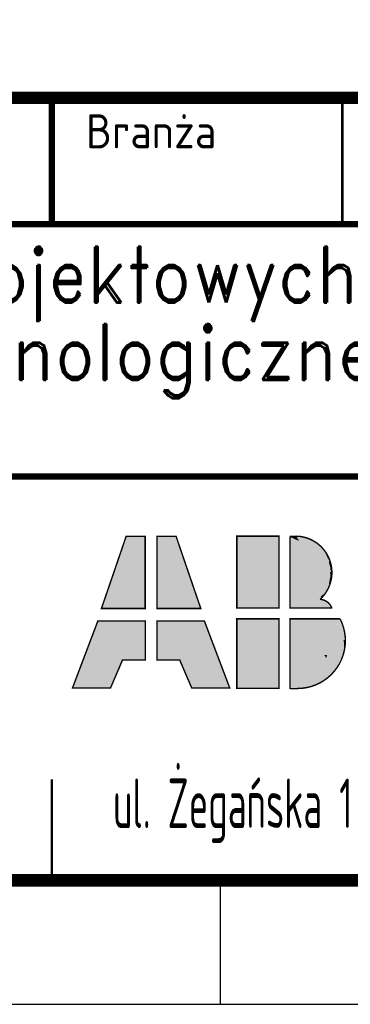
# Model space of a CAD drawing. Header units: millimetres. Extents: x 472 to 1299, y 510 to 798.
# Tile 29 of 69: x 747 to 760, y 510 to 550. Entities that reach past the tile are written whole.
import ezdxf
from ezdxf.enums import TextEntityAlignment as Align

# ---------------------------------------------------------------- set-up
doc = ezdxf.new("R2010")
doc.units = ezdxf.units.MM
doc.header["$LTSCALE"] = 4
doc.linetypes.add('AUSGEZOGEN', pattern=[0])
doc.linetypes.add('DOT2', pattern=[0.125, 0, -0.125])
doc.layers.add('Ramka', color=7, linetype='Continuous')
doc.styles.add('ROMAND', font='romand')
doc.styles.get("Standard").update_dxf_attribs({"font": 'ISOCP.SHX'})

# ---------------------------------------------------------------- blocks, each defined once
blk = doc.blocks.new('*U8')
at = {"color": 1, "linetype": 'AUSGEZOGEN'}
for points in [[(23.26, 21.61), (23.26, 13.68), (26.47, 20.73)], [(26.47, 20.73), (23.26, 13.68), (27.92, 17.73)], [(27.92, 17.73), (23.26, 13.68), (26.63, 14.66)], [(26.63, 14.66), (23.26, 13.68), (27.4, 14.36)], [(27.4, 14.36), (23.26, 13.68), (27.89, 13.68)]]:
    blk.add_solid(points, dxfattribs=at)
blk = doc.blocks.new('A3-grafiko')
h = blk.add_hatch(color=1)
h.paths.add_polyline_path([(278.318, 15.474), (280.231, 15.474), (280.231, 13.905), (279.316, 13.905), (278.83, 12.773), (277.295, 12.773)])
h.paths.add_polyline_path([(282.62, 15.474), (280.707, 15.474), (280.707, 13.905), (281.622, 13.905), (282.108, 12.773), (283.643, 12.773)])
at = {"color": 5}
blk.add_line((283.26, 4.801), (283.26, 0), dxfattribs=at)
at = {"color": 5, "linetype": 'Continuous'}
blk.add_lwpolyline([(0, 0), (410, 0), (410, 287), (0, 287)], close=True, dxfattribs=at)
at = {"const_width": 0.51}
blk.add_lwpolyline([(24, 5), (410, 5), (410, 36.601), (24, 36.601)], close=True, dxfattribs=at)
at = {"const_width": 0.255}
for points in [[(276.461, 31.504), (276.461, 36.601)], [(235.686, 31.504), (317.236, 31.504)], [(235.686, 21.31), (317.236, 21.31)]]:
    blk.add_lwpolyline(points, dxfattribs=at)
at = {"linetype": 'DOT2', "const_width": 0.102}
for points in [[(288.184, 31.504), (288.184, 36.601)], [(276.461, 9.078), (276.461, 5)]]:
    blk.add_lwpolyline(points, dxfattribs=at)
at = {"color": 1, "linetype": 'AUSGEZOGEN', "const_width": 0.0576}
for points in [[(279.462, 18.895), (280.229, 18.895), (280.229, 15.982), (278.464, 15.982), (279.462, 18.895)], [(281.476, 18.895), (280.709, 18.895), (280.709, 15.982), (282.474, 15.982), (281.476, 18.895)], [(286.073, 18.884), (286.073, 16.005), (287.787, 16.005)], [(286.074, 12.725), (286.074, 15.563), (288.099, 15.563)], [(278.318, 15.474), (280.231, 15.474), (280.231, 13.905), (279.316, 13.905), (278.83, 12.773), (277.295, 12.773), (278.318, 15.474)], [(282.62, 15.474), (280.707, 15.474), (280.707, 13.905), (281.622, 13.905), (282.108, 12.773), (283.643, 12.773), (282.62, 15.474)]]:
    blk.add_lwpolyline(points, dxfattribs=at)
for points in [[(283.928, 18.901), (285.633, 18.901), (285.633, 16.001), (283.928, 16.001)], [(283.928, 15.563), (285.633, 15.563), (285.633, 12.762), (283.928, 12.762)]]:
    blk.add_lwpolyline(points, close=True, dxfattribs=at)
at = {"color": 1, "const_width": 0.0616}
for points in [[(286.348, 18.896), (286.064, 18.896)], [(286.358, 12.745), (286.089, 12.745)]]:
    blk.add_lwpolyline(points, dxfattribs=at)
at = {"color": 1, "linetype": 'AUSGEZOGEN', "const_width": 0.0576}
for points in [[(287.291, 16.354, 0.672803), (286.345, 18.901, 0.742611)], [(287.761, 16.005, 0.288353), (287.291, 16.354, 0.288353)], [(286.358, 12.751, 0.563254), (288.099, 15.563, 0.675438)], [(286.074, 12.787, 0.002624), (286.093, 12.783, 0.685043)]]:
    blk.add_lwpolyline(points, format="xyb", dxfattribs=at)
at = {"color": 1, "linetype": 'AUSGEZOGEN'}
for points in [[(278.439, 15.982), (280.229, 15.982), (279.513, 18.921), (280.229, 18.87)], [(282.5, 15.982), (280.709, 15.982), (281.425, 18.921), (280.709, 18.87)]]:
    blk.add_solid(points, dxfattribs=at)
at = {"color": 1}
for points in [[(283.926, 15.998), (283.926, 18.907), (285.612, 15.998), (285.626, 18.887)], [(286.07, 18.883), (286.549, 18.877), (286.896, 18.751)], [(286.083, 18.87), (286.341, 18.877), (286.442, 18.707)], [(286.12, 18.883), (287.142, 18.637), (287.161, 18.562)], [(286.139, 18.87), (286.884, 18.77), (287.136, 18.631)], [(287.256, 18.492), (287.47, 18.335), (287.703, 17.547)], [(287.703, 17.547), (287.703, 17.547), (287.508, 18.196), (287.666, 17.963)], [(287.508, 18.196), (287.666, 17.963), (287.71, 17.805)], [(287.64, 17.874), (287.716, 17.862), (287.716, 17.578)], [(287.71, 17.799), (287.741, 17.528), (287.703, 17.528)], [(287.71, 17.805), (287.71, 17.805), (287.71, 17.799), (287.741, 17.528)], [(287.735, 17.421), (287.312, 16.444), (287.546, 16.67)], [(287.729, 17.414), (287.558, 16.79), (287.615, 16.778)], [(287.615, 16.778), (287.615, 16.778), (287.729, 17.408), (287.647, 16.923)], [(287.722, 17.421), (287.647, 16.973), (287.71, 16.973)], [(287.729, 17.408), (287.647, 16.923), (287.729, 17.421), (287.659, 16.979)], [(287.685, 17.452), (287.773, 17.452), (287.729, 17.238)], [(287.306, 16.45), (287.432, 16.57), (287.357, 16.412)], [(283.926, 12.758), (283.926, 15.569), (285.612, 12.758), (285.626, 15.549)], [(288.079, 15.562), (286.054, 12.758), (286.58, 12.765)], [(286.082, 15.556), (288.086, 15.562), (286.061, 12.752)], [(288.086, 15.569), (286.573, 12.765), (286.801, 12.8)], [(286.801, 12.8), (286.801, 12.8), (288.086, 15.562), (286.787, 12.793)], [(288.086, 15.562), (286.787, 12.793), (286.96, 12.848)], [(286.96, 12.848), (286.96, 12.848), (288.086, 15.562), (287.464, 14.091)], [(288.086, 15.562), (287.464, 14.091), (288.196, 14.071)], [(288.072, 15.556), (288.19, 14.071), (288.293, 14.789)], [(288.079, 15.562), (288.293, 14.782), (288.231, 15.203)], [(288.176, 14.064), (288.238, 14.678), (288.279, 14.347)], [(288.245, 14.706), (288.328, 14.692), (288.259, 14.402)], [(287.471, 14.084), (287.174, 12.903), (286.932, 12.814)], [(287.478, 14.084), (287.436, 13.09), (287.153, 12.91)], [(287.471, 14.071), (287.74, 13.318), (287.43, 13.083)], [(287.457, 14.105), (287.575, 14.105), (287.54, 13.974)], [(287.982, 13.656), (287.982, 13.656), (287.457, 14.091), (287.989, 13.663)], [(287.457, 14.091), (287.989, 13.663), (287.727, 13.304)], [(287.464, 14.098), (288.196, 14.078), (287.982, 13.656)]]:
    blk.add_solid(points, dxfattribs=at)
at = {"color": 1, "linetype": 'Continuous', "xscale": 0.3641509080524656, "yscale": 0.3641509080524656, "zscale": 0.3641509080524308}
blk.add_blockref('*U8', (277.594, 11.014), dxfattribs=at)
blk.add_text('Branża', height=1.3762).set_placement((277.836, 34.562))
at = {"width": 0.6}
blk.add_text('ul. Żegańska 1 04-713 Warszawa', height=2, dxfattribs=at).set_placement((278.931, 7.118))
at = {"color": 250, "style": 'ROMAND', "width": 0.9}
for tag, p, height in [('OPRACOWAŁ', (37.102, 33.56), 2), ('ZMIANA1', (109.377, 33.461), 2), ('ZMIANA2', (155.377, 33.461), 2), ('ZMIANA3', (201.377, 33.461), 2), ('BRANŻA', (290.245, 33.04), 2.243), ('NAZWA_ZAKŁADU', (375.799, 32.733), 2.243), ('RODZAJ_DOK', (249.47, 33.04), 2.243), ('DATA1', (83.569, 32.976), 2), ('OZN_DOK1', (326.144, 32.248), 2.243), ('SPRAWDZIŁ', (37.102, 29.56), 2), ('ZM1_WPROW', (104.855, 29.7), 2), ('ZM2_WPROW', (150.855, 29.7), 2), ('ZM3_WPROW', (196.855, 29.7), 2), ('DATA2', (83.569, 28.976), 2), ('DATA', (136.056, 29.294), 2), ('DATA', (182.056, 29.294), 2), ('DATA', (228.056, 29.294), 2), ('OZN_DOK2', (326.144, 28.407), 2.243), ('NAZWA_OBIEKTU', (375.799, 28.314), 2.243), ('ZATWIERDZIŁ', (37.102, 25.56), 2), ('ZM1_ZATW', (104.855, 25.7), 2), ('ZM2_ZATW', (150.855, 25.7), 2), ('ZM3_ZATW', (196.855, 25.7), 2), ('DATA', (136.056, 25.294), 2), ('DATA', (182.056, 25.294), 2), ('DATA', (228.056, 25.294), 2), ('DATA3', (83.569, 24.976), 2), ('NAZWA_PRAC', (337.117, 22.562), 2.243), ('OPIS_ZM_1', (98.413, 19.262), 1.5), ('OPIS_ZM_2', (144.413, 19.262), 1.5), ('OPIS_ZM_3', (190.413, 19.262), 1.5), ('OPIS_ZM_1', (98.413, 16.762), 1.5), ('OPIS_ZM_2', (144.413, 16.762), 1.5), ('OPIS_ZM_3', (190.413, 16.762), 1.5), ('144', (401.641, 15.998), 2.243), ('1', (392.026, 15.36), 2.243), ('1:1', (368.283, 15.073), 2.243), ('OPIS_ZM_1', (98.413, 14.262), 1.5), ('OPIS_ZM_2', (144.413, 14.262), 1.5), ('OPIS_ZM_3', (190.413, 14.262), 1.5), ('00', (381.556, 12.667), 2.243), ('A3', (368.283, 6.918), 2.243), ('APLIKACJA', (392.026, 7.205), 2)]:
    blk.add_attdef(tag, p, '', height=height, dxfattribs=at)
at = {"color": 1, "style": 'ROMAND'}
for tag, p, height, width in [('TYTUL_1', (249.411, 28.343), 2.243, 0.9), ('TYTUL_2', (249.411, 25.217), 2.243, 0.9), ('TYTUL_3', (249.411, 22.185), 2.243, 0.9), ('PLIK', (37.723, 6.22), 1.8, 0.8)]:
    blk.add_attdef(tag, p, '', height=height, dxfattribs=dict(at, width=width))
blk.add_attdef('NUMER_RYS', text='', height=2.345, dxfattribs=at).set_placement((403.569, 22.948), align=Align.RIGHT)
at = {"color": 250, "style": 'ROMAND', "width": 0.9, "flags": 2}
for tag, p in [('ZAMAWIAJĄCY', (36.801, 20.951)), ('NR_UMOWY', (36.801, 15.674)), ('NAZWA_PROJEKTU', (36.801, 10.726))]:
    blk.add_attdef(tag, p, '', height=2.243, dxfattribs=at)
at = {"color": 1, "style": 'ROMAND', "width": 0.9}
blk.add_attdef('NR_DOK', text='', height=2.548, dxfattribs=at).set_placement((341.162, 12.857), align=Align.CENTER)

msp = doc.modelspace()

# ---------------------------------------------------------------- block references
at = {"layer": 'Ramka'}
ref = msp.add_blockref('A3-grafiko', (471.698, 509.962), dxfattribs=at)
ref.add_attrib('TYTUL_1', 'Spis oznaczeń projektowych w branży ', (721.109, 538.305), dxfattribs={"layer": '0', "color": 1, "height": 2.24264, "style": 'ROMAND', "width": 0.9})
ref.add_attrib('TYTUL_2', 'mechaniczno technologicznej', (721.109, 535.178), dxfattribs={"layer": '0', "color": 1, "height": 2.24264, "style": 'ROMAND', "width": 0.9})

doc.saveas('drawing.dxf')
